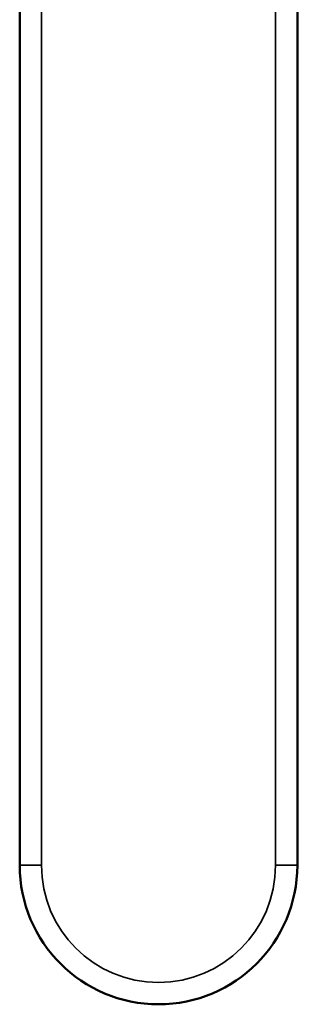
# Model space of a CAD drawing. Header units: inches. Extents: x 0 to 136, y 2 to 86.
# Tile 13 of 160: x 59.768 to 60.533, y 36.394 to 39.102. Entities that reach past the tile are written whole.
import ezdxf

# ---------------------------------------------------------------- set-up
doc = ezdxf.new("R2010")
doc.units = ezdxf.units.IN
doc.header["$LTSCALE"] = 4
doc.header["$MEASUREMENT"] = 0
doc.layers.add('Visible (ANSI)', color=7, linetype='Continuous', lineweight=50)
doc.layers.add('Visible Narrow (ANSI)', color=7, linetype='Continuous', lineweight=35)

msp = doc.modelspace()

# ---------------------------------------------------------------- linework, layer by layer
at = {"layer": 'Visible (ANSI)'}
for p, q in [((59.7682, 36.7766), (59.7682, 39.1949)), ((60.5332, 39.1949), (60.5332, 36.7766))]:
    msp.add_line(p, q, dxfattribs=at)
msp.add_arc((60.1507, 36.7766), 0.3825, 180, 0, dxfattribs=at)
at = {"layer": 'Visible Narrow (ANSI)'}
for p, q in [((59.8282, 39.1949), (59.8282, 36.7766)), ((60.4732, 36.7766), (60.4732, 39.1949)), ((59.7682, 36.7766), (59.8282, 36.7766)), ((60.5332, 36.7766), (60.4732, 36.7766))]:
    msp.add_line(p, q, dxfattribs=at)
msp.add_arc((60.1507, 36.7766), 0.3225, 180, 0, dxfattribs=at)

doc.saveas('drawing.dxf')
